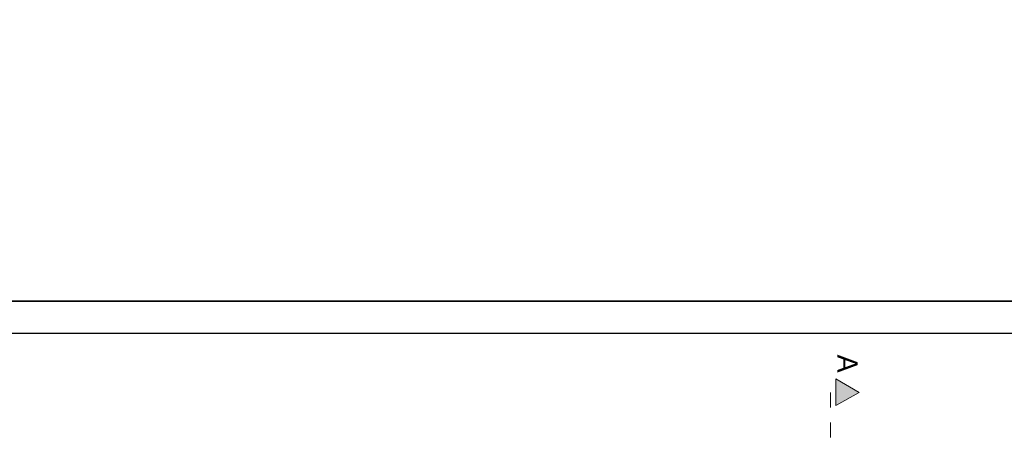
# Model space of a CAD drawing. Extents: x -440864 to -355682, y 13652 to 155872.
# Tile 84 of 179: x -431373 to -412860, y 73848 to 81983. Entities that reach past the tile are written whole.
import ezdxf
from ezdxf.lldxf.tags import DXFTag

# ---------------------------------------------------------------- set-up
doc = ezdxf.new("R2010")
doc.units = 0
doc.header["$MEASUREMENT"] = 0
doc.linetypes.add('Dashed', pattern=[564.444447, 282.222223, -282.222223])
for name, color, linetype in [('#podkład', 252, 'Continuous'), ('_TABELA', 7, 'Continuous'), ('IS_Opisy_działek_Therm', 7, 'SOLID')]:
    doc.layers.add(name, color=color, linetype=linetype)
doc.layers.add('INWENT OPISY_Nr_Pióra__21', color=252, linetype='Continuous', lineweight=9)
doc.layers.add('INWENT OPISY_Nr_Pióra__41', color=252, linetype='Continuous', lineweight=15)
doc.styles.add('GENERATED_STYLE_5', font='txt')
doc.styles.get("Standard").update_dxf_attribs({"font": 'arial.ttf', "width": 0.8, "bigfont": 'BIGFONT.SHX'})
tags = doc.linetypes.add('SOLID', pattern=[10, 10, 0]).pattern_tags.tags
tags[6:7] = [DXFTag(74, 4), DXFTag(75, 0), DXFTag(340, '0'), DXFTag(46, 0.0), DXFTag(50, 0.0), DXFTag(44, 0.0), DXFTag(45, 0.0)]
tags[4:5] = [DXFTag(74, 4), DXFTag(75, 0), DXFTag(340, '0'), DXFTag(46, 0.0), DXFTag(50, 0.0), DXFTag(44, 0.0), DXFTag(45, 0.0)]

# ---------------------------------------------------------------- blocks, each defined once
blk = doc.blocks.new('piętro')
at = {"layer": 'INWENT OPISY_Nr_Pióra__21', "linetype": 'Continuous'}
blk.add_hatch(color=252, dxfattribs=at).paths.add_polyline_path([(-415589, 68472), (-416025, 68227), (-416025, 68727)], flags=0)
at = {"layer": 'INWENT OPISY_Nr_Pióra__41', "color": 252, "linetype": 'Continuous'}
for p, q in [((-416025, 68227), (-416025, 68727)), ((-415589, 68472), (-416025, 68727)), ((-416025, 68227), (-415589, 68472))]:
    blk.add_line(p, q, dxfattribs=at)
at = {"layer": 'INWENT OPISY_Nr_Pióra__41', "color": 252, "linetype": 'Dashed'}
blk.add_line((-416125, 68472), (-416125, 67372), dxfattribs=at)
at = {"layer": 'INWENT OPISY_Nr_Pióra__21', "color": 252, "linetype": 'Continuous', "insert": (-415618, 69016), "char_height": 380, "attachment_point": 2, "rotation": 270, "style": 'GENERATED_STYLE_5'}
blk.add_mtext('{A}', dxfattribs=at)

msp = doc.modelspace()

# ---------------------------------------------------------------- block references
at = {"layer": '#podkład', "color": 3, "lineweight": 50}
msp.add_blockref('piętro', (0, 6500), dxfattribs=at)

# ---------------------------------------------------------------- texts
at = {"layer": 'IS_Opisy_działek_Therm', "color": 3, "lineweight": 50, "ltscale": 10, "char_height": 180}
for insert, attachment_point in [((-417306.5, 81908.4), 7), ((-417306.5, 81908.4), 7), ((-417246.5, 81983.4), 7), ((-417246.5, 81940.2), 1), ((-415265.3, 79254.7), 7), ((-415265.3, 79254.7), 7), ((-415205.3, 79329.7), 7), ((-415205.3, 79286.5), 1)]:
    msp.add_mtext('\\fArial|b0|i0;', dxfattribs=dict(at, insert=insert, attachment_point=attachment_point))
at = {"layer": 'IS_Opisy_działek_Therm', "color": 3, "lineweight": 50, "ltscale": 10, "char_height": 180, "rotation": 90}
for insert, attachment_point in [((-427602.7, 81479), 9), ((-427545.1, 81479), 3), ((-423986.7, 81479), 9), ((-423929.1, 81479), 3), ((-420729.1, 81479), 9), ((-420671.5, 81479), 3), ((-427527.7, 81024), 9), ((-427527.7, 81024), 9), ((-423911.7, 81024), 9), ((-423911.7, 81024), 9), ((-420654.1, 81024), 9), ((-420654.1, 81024), 9)]:
    msp.add_mtext('\\fArial|b0|i0;', dxfattribs=dict(at, insert=insert, attachment_point=attachment_point))

# ---------------------------------------------------------------- next in the draw order: linework, layer by layer
at = {"layer": '_TABELA', "color": 7}
msp.add_lwpolyline([(-440736.9, 76693.2), (-398736.9, 76693.2), (-440736.9, 76693.2), (-440736.9, 46993.2), (-398736.9, 46993.2), (-398736.9, 76693.2)], dxfattribs=at)
msp.add_lwpolyline([(-399336.9, 76083.2), (-438236.9, 76083.2), (-438236.9, 47603.2), (-399336.9, 47603.2)], close=True, dxfattribs=at)

doc.saveas('drawing.dxf')
